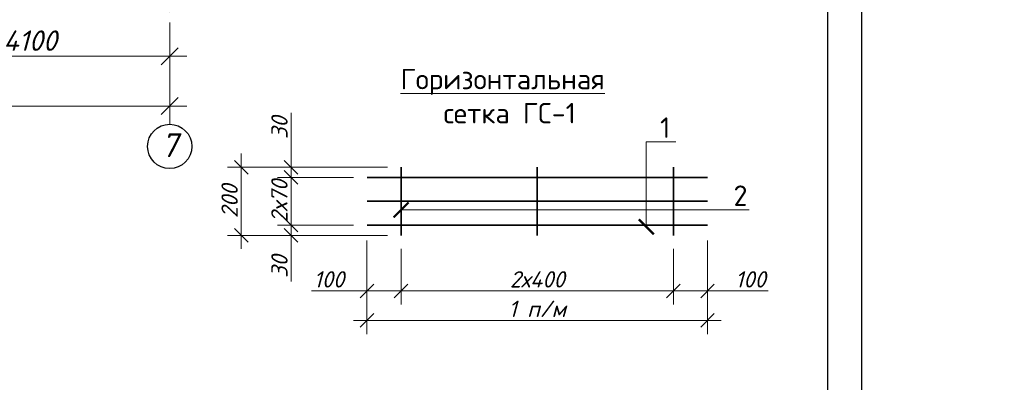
# Model space of a CAD drawing. Header units: millimetres. Extents: x 363306 to 7757304, y 1022887 to 1207196.
# Tile 227 of 256: x 1130347 to 1144804, y 1069542 to 1074864. Entities that reach past the tile are written whole.
import ezdxf
from ezdxf import colors
from ezdxf.entities.mleader import LeaderData, LeaderLine
from ezdxf.math import Vec2, Vec3

# ---------------------------------------------------------------- set-up
doc = ezdxf.new("R2010")
doc.units = ezdxf.units.MM
doc.linetypes.add('ACAD_ISO10W100', pattern=[18, 12, -3, 0, -3])
for name, color, linetype in [('0 @ 100', 7, 'Continuous'), ('kcd_tx', 7, 'Continuous'), ('O3SAD', 1, 'Continuous')]:
    doc.layers.add(name, color=color, linetype=linetype)
doc.layers.add('PLAN', color=250, linetype='Continuous', lineweight=25)
doc.styles.add('iso', font='isocpeur.TTF')
doc.styles.get("Standard").update_dxf_attribs({"font": 'isocpeui.ttf'})
doc.styles.add('ГОСТ 2.304', font='isocpeui.ttf')
doc.dimstyles.new('12121212', dxfattribs={"dimtxt": 200, "dimasz": 200, "dimexe": 200, "dimexo": 100, "dimgap": 100, "dimtad": 1, "dimdec": 0, "dimzin": 0, "dimdsep": 46, "dimtxsty": 'Standard', "dimblk": 'OBLIQUE', "dimcen": 200, "dimdle": 200, "dimclrd": 5, "dimclre": 5, "dimclrt": 5, "dimadec": 0, "dimazin": 0, "dimtfac": 1, "dimtdec": 0, "dimtofl": 0, "dimtmove": 1, "dimatfit": 3, "dimldrblk": 'OBLIQUE', "dimfxl": 0, "dimtolj": 1, "dimtzin": 0, "dimlwd": 9, "dimlwe": 9, "dimarcsym": 0})
doc.dimstyles.new('Санжар', dxfattribs={"dimtxt": 240, "dimasz": 200, "dimexe": 200, "dimexo": 200, "dimgap": 50, "dimtad": 1, "dimdec": 0, "dimtxsty": 'Standard', "dimblk": 'OBLIQUE', "dimcen": 2.5, "dimdle": 200, "dimclrd": 152, "dimclre": 152, "dimclrt": 152, "dimadec": 0, "dimazin": 0, "dimtfac": 1, "dimtdec": 0, "dimtmove": 0, "dimatfit": 3, "dimldrblk": 'OBLIQUE', "dimfxl": 0, "dimlwd": 0, "dimlwe": 0, "dimarcsym": 0})

# ---------------------------------------------------------------- blocks, each defined once
blk = doc.blocks.new('_Oblique')
at = {"color": 0, "linetype": 'ByBlock', "lineweight": -2}
blk.add_line((-0.5, -0.5), (0.5, 0.5), dxfattribs=at)
blk = doc.blocks.new('*D813')
at = {"color": 5, "lineweight": 9, "transparency": 16777216}
for p, q in [((1128449, 1074545), (1128449, 1074077)), ((1132549, 1074545), (1132549, 1074077)), ((1128199, 1074327), (1132799, 1074327))]:
    blk.add_line(p, q, dxfattribs=at)
at = {"layer": 'Defpoints', "color": 0, "lineweight": 25, "transparency": 16777216}
for p in [(1128449, 1074645), (1132549, 1074645), (1132549, 1074327)]:
    blk.add_point(p, dxfattribs=at)
at = {"color": 5, "lineweight": 9, "transparency": 16777216, "xscale": 250, "yscale": 250, "zscale": 250, "rotation": 180}
blk.add_blockref('_Oblique', (1128449, 1074327), dxfattribs=at)
at = {"color": 5, "lineweight": 9, "transparency": 16777216, "xscale": 250, "yscale": 250, "zscale": 250}
blk.add_blockref('_Oblique', (1132549, 1074327), dxfattribs=at)
at = {"color": 5, "lineweight": 40, "transparency": 16777216, "insert": (1130499, 1074557), "char_height": 300, "attachment_point": 5}
blk.add_mtext('\\A1;4100', dxfattribs=at)
blk = doc.blocks.new('*D814')
at = {"color": 5, "lineweight": 9, "transparency": 16777216}
for p, q in [((1106249, 1074322), (1106249, 1073347)), ((1132549, 1074322), (1132549, 1073347)), ((1105999, 1073597), (1132799, 1073597))]:
    blk.add_line(p, q, dxfattribs=at)
at = {"layer": 'Defpoints', "color": 0, "lineweight": 25, "transparency": 16777216}
for p in [(1106249, 1074422), (1132549, 1074422), (1132549, 1073597)]:
    blk.add_point(p, dxfattribs=at)
at = {"color": 5, "lineweight": 9, "transparency": 16777216, "xscale": 250, "yscale": 250, "zscale": 250, "rotation": 180}
blk.add_blockref('_Oblique', (1106249, 1073597), dxfattribs=at)
at = {"color": 5, "lineweight": 9, "transparency": 16777216, "xscale": 250, "yscale": 250, "zscale": 250}
blk.add_blockref('_Oblique', (1132549, 1073597), dxfattribs=at)
at = {"color": 5, "lineweight": 40, "transparency": 16777216, "insert": (1119399, 1073827), "char_height": 300, "attachment_point": 5}
blk.add_mtext('\\A1;26300', dxfattribs=at)
blk = doc.blocks.new('*D954')
at = {"layer": 'Defpoints', "color": 0, "lineweight": 25, "transparency": 16777216}
for p in [(1135446, 1071824), (1135946, 1071699), (1135946, 1070883)]:
    blk.add_point(p, dxfattribs=at)
at = {"layer": 'kcd_tx', "lineweight": 0, "transparency": 16777216}
for p, q in [((1135446, 1071624), (1135446, 1070683)), ((1135946, 1071499), (1135946, 1070683)), ((1134629, 1070883), (1135446, 1070883)), ((1135246, 1070883), (1136146, 1070883))]:
    blk.add_line(p, q, dxfattribs=at)
at = {"layer": 'kcd_tx', "lineweight": 0, "transparency": 16777216, "xscale": 200, "yscale": 200, "zscale": 200, "rotation": 180}
blk.add_blockref('_Oblique', (1135446, 1070883), dxfattribs=at)
at = {"layer": 'kcd_tx', "lineweight": 0, "transparency": 16777216, "xscale": 200, "yscale": 200, "zscale": 200}
blk.add_blockref('_Oblique', (1135946, 1070883), dxfattribs=at)
at = {"layer": 'kcd_tx', "lineweight": 0, "transparency": 16777216, "insert": (1134887, 1071053), "char_height": 240, "attachment_point": 5, "bg_fill": 3, "box_fill_scale": 1.1, "bg_fill_color": 256, "bg_fill_true_color": 13158600, "bg_fill_transparency": 0}
blk.add_mtext('100', dxfattribs=at)
blk = doc.blocks.new('*D955')
at = {"layer": 'Defpoints', "color": 0, "lineweight": 25, "transparency": 16777216}
for p in [(1135946, 1071699), (1139946, 1071699), (1139946, 1070883)]:
    blk.add_point(p, dxfattribs=at)
at = {"layer": 'kcd_tx', "lineweight": 0, "transparency": 16777216}
for p, q in [((1135946, 1071499), (1135946, 1070683)), ((1139946, 1071499), (1139946, 1070683)), ((1135746, 1070883), (1140146, 1070883))]:
    blk.add_line(p, q, dxfattribs=at)
at = {"layer": 'kcd_tx', "lineweight": 0, "transparency": 16777216, "xscale": 200, "yscale": 200, "zscale": 200, "rotation": 180}
blk.add_blockref('_Oblique', (1135946, 1070883), dxfattribs=at)
at = {"layer": 'kcd_tx', "lineweight": 0, "transparency": 16777216, "xscale": 200, "yscale": 200, "zscale": 200}
blk.add_blockref('_Oblique', (1139946, 1070883), dxfattribs=at)
at = {"layer": 'kcd_tx', "lineweight": 0, "transparency": 16777216, "insert": (1137946, 1071053), "char_height": 240, "attachment_point": 5, "bg_fill": 3, "box_fill_scale": 1.1, "bg_fill_color": 256, "bg_fill_true_color": 13158600, "bg_fill_transparency": 0}
blk.add_mtext('2х400', dxfattribs=at)
blk = doc.blocks.new('*D956')
at = {"layer": 'Defpoints', "color": 0, "lineweight": 25, "transparency": 16777216}
for p in [(1140446, 1071824), (1139946, 1071699), (1140446, 1070883)]:
    blk.add_point(p, dxfattribs=at)
at = {"layer": 'kcd_tx', "lineweight": 0, "transparency": 16777216}
for p, q in [((1140446, 1071624), (1140446, 1070683)), ((1139946, 1071499), (1139946, 1070683)), ((1139746, 1070883), (1140646, 1070883)), ((1141335, 1070883), (1140446, 1070883))]:
    blk.add_line(p, q, dxfattribs=at)
at = {"layer": 'kcd_tx', "lineweight": 0, "transparency": 16777216, "xscale": 200, "yscale": 200, "zscale": 200, "rotation": 180}
blk.add_blockref('_Oblique', (1139946, 1070883), dxfattribs=at)
at = {"layer": 'kcd_tx', "lineweight": 0, "transparency": 16777216, "xscale": 200, "yscale": 200, "zscale": 200}
blk.add_blockref('_Oblique', (1140446, 1070883), dxfattribs=at)
at = {"layer": 'kcd_tx', "lineweight": 0, "transparency": 16777216, "insert": (1141077, 1071053), "char_height": 240, "attachment_point": 5, "bg_fill": 3, "box_fill_scale": 1.1, "bg_fill_color": 256, "bg_fill_true_color": 13158600, "bg_fill_transparency": 0}
blk.add_mtext('100', dxfattribs=at)
blk = doc.blocks.new('*D957')
at = {"layer": 'Defpoints', "color": 0, "lineweight": 25, "transparency": 16777216}
for p in [(1135446, 1071115), (1140446, 1071115), (1140446, 1070450)]:
    blk.add_point(p, dxfattribs=at)
at = {"layer": 'kcd_tx', "lineweight": 0, "transparency": 16777216}
for p, q in [((1135446, 1070915), (1135446, 1070250)), ((1140446, 1070915), (1140446, 1070250)), ((1135246, 1070450), (1140646, 1070450))]:
    blk.add_line(p, q, dxfattribs=at)
at = {"layer": 'kcd_tx', "lineweight": 0, "transparency": 16777216, "xscale": 200, "yscale": 200, "zscale": 200, "rotation": 180}
blk.add_blockref('_Oblique', (1135446, 1070450), dxfattribs=at)
at = {"layer": 'kcd_tx', "lineweight": 0, "transparency": 16777216, "xscale": 200, "yscale": 200, "zscale": 200}
blk.add_blockref('_Oblique', (1140446, 1070450), dxfattribs=at)
at = {"layer": 'kcd_tx', "lineweight": 0, "transparency": 16777216, "insert": (1137946, 1070620), "char_height": 240, "attachment_point": 5, "bg_fill": 3, "box_fill_scale": 1.1, "bg_fill_color": 256, "bg_fill_true_color": 13158600, "bg_fill_transparency": 0}
blk.add_mtext('1 п/м', dxfattribs=at)
blk = doc.blocks.new('_ArchTick')
at = {"color": 0, "linetype": 'ByBlock', "const_width": 0.15}
blk.add_lwpolyline([(-0.5, -0.5), (0.5, 0.5)], dxfattribs=at)
blk = doc.blocks.new('*D1014')
at = {"layer": 'Defpoints', "color": 0, "lineweight": 25, "transparency": 16777216}
for p in [(1133599, 1072699), (1135946, 1072699), (1135946, 1071699)]:
    blk.add_point(p, dxfattribs=at)
at = {"layer": 'kcd_tx', "lineweight": 0, "transparency": 16777216}
for p, q in [((1133599, 1071499), (1133599, 1072899)), ((1135746, 1072699), (1133399, 1072699)), ((1135746, 1071699), (1133399, 1071699))]:
    blk.add_line(p, q, dxfattribs=at)
at = {"layer": 'kcd_tx', "lineweight": 0, "transparency": 16777216, "xscale": 200, "yscale": 200, "zscale": 200}
for p, rotation in [((1133599, 1072699), 90), ((1133599, 1071699), 270)]:
    blk.add_blockref('_Oblique', p, dxfattribs=dict(at, rotation=rotation))
at = {"layer": 'kcd_tx', "lineweight": 0, "transparency": 16777216, "insert": (1133429, 1072199), "char_height": 240, "attachment_point": 5, "rotation": 90, "bg_fill": 3, "box_fill_scale": 1.1, "bg_fill_color": 256, "bg_fill_true_color": 13158600, "bg_fill_transparency": 0}
blk.add_mtext('200', dxfattribs=at)
blk = doc.blocks.new('*D1015')
at = {"layer": 'Defpoints', "color": 0, "lineweight": 25, "transparency": 16777216}
for p in [(1134331, 1071849), (1135446, 1071849), (1135946, 1071699)]:
    blk.add_point(p, dxfattribs=at)
at = {"layer": 'kcd_tx', "lineweight": 0, "transparency": 16777216}
for p, q in [((1134331, 1071499), (1134331, 1072049)), ((1135246, 1071849), (1134131, 1071849)), ((1135746, 1071699), (1134131, 1071699)), ((1134331, 1071023), (1134331, 1071699))]:
    blk.add_line(p, q, dxfattribs=at)
at = {"layer": 'kcd_tx', "lineweight": 0, "transparency": 16777216, "xscale": 200, "yscale": 200, "zscale": 200}
for p, rotation in [((1134331, 1071849), 90), ((1134331, 1071699), 270)]:
    blk.add_blockref('_Oblique', p, dxfattribs=dict(at, rotation=rotation))
at = {"layer": 'kcd_tx', "lineweight": 0, "transparency": 16777216, "insert": (1134161, 1071241), "char_height": 240, "attachment_point": 5, "rotation": 90, "bg_fill": 3, "box_fill_scale": 1.1, "bg_fill_color": 256, "bg_fill_true_color": 13158600, "bg_fill_transparency": 0}
blk.add_mtext('30', dxfattribs=at)
blk = doc.blocks.new('*D1016')
at = {"layer": 'Defpoints', "color": 0, "lineweight": 25, "transparency": 16777216}
for p in [(1134331, 1072549), (1135446, 1072549), (1135446, 1071849)]:
    blk.add_point(p, dxfattribs=at)
at = {"layer": 'kcd_tx', "lineweight": 0, "transparency": 16777216}
for p, q in [((1134331, 1071649), (1134331, 1072749)), ((1135246, 1072549), (1134131, 1072549)), ((1135246, 1071849), (1134131, 1071849))]:
    blk.add_line(p, q, dxfattribs=at)
at = {"layer": 'kcd_tx', "lineweight": 0, "transparency": 16777216, "insert": (1134160, 1072199), "char_height": 240, "attachment_point": 5, "rotation": 90, "bg_fill": 3, "box_fill_scale": 1.1, "bg_fill_color": 256, "bg_fill_true_color": 13158600, "bg_fill_transparency": 0}
blk.add_mtext('2х70', dxfattribs=at)
at = {"layer": 'kcd_tx', "lineweight": 0, "transparency": 16777216, "xscale": 200, "yscale": 200, "zscale": 200}
for p, rotation in [((1134331, 1072549), 90), ((1134331, 1071849), 270)]:
    blk.add_blockref('_Oblique', p, dxfattribs=dict(at, rotation=rotation))
blk = doc.blocks.new('*D1017')
at = {"layer": 'Defpoints', "color": 0, "lineweight": 25, "transparency": 16777216}
for p in [(1134331, 1072699), (1135946, 1072699), (1135446, 1072549)]:
    blk.add_point(p, dxfattribs=at)
at = {"layer": 'kcd_tx', "lineweight": 0, "transparency": 16777216}
for p, q in [((1134331, 1073497), (1134331, 1072699)), ((1134331, 1072349), (1134331, 1072899)), ((1135746, 1072699), (1134131, 1072699)), ((1135246, 1072549), (1134131, 1072549))]:
    blk.add_line(p, q, dxfattribs=at)
at = {"layer": 'kcd_tx', "lineweight": 0, "transparency": 16777216, "xscale": 200, "yscale": 200, "zscale": 200}
for p, rotation in [((1134331, 1072699), 90), ((1134331, 1072549), 270)]:
    blk.add_blockref('_Oblique', p, dxfattribs=dict(at, rotation=rotation))
at = {"layer": 'kcd_tx', "lineweight": 0, "transparency": 16777216, "insert": (1134161, 1073279), "char_height": 240, "attachment_point": 5, "rotation": 90, "bg_fill": 3, "box_fill_scale": 1.1, "bg_fill_color": 256, "bg_fill_true_color": 13158600, "bg_fill_transparency": 0}
blk.add_mtext('30', dxfattribs=at)

msp = doc.modelspace()

# ---------------------------------------------------------------- linework, layer by layer
at = {"color": 1, "linetype": 'ACAD_ISO10W100', "lineweight": 9, "ltscale": 50}
msp.add_line((1132548.97, 1084724.876), (1132548.97, 1073329.861), dxfattribs=at)
at = {"lineweight": 30}
msp.add_lwpolyline([(1102706.348, 1088178.072), (1142206.348, 1088178.072), (1142206.348, 1059478.072), (1102706.348, 1059478.072)], close=True, dxfattribs=at)
at = {"color": 96, "lineweight": 35, "ltscale": 10, "elevation": 0}
for points in [[(1135946.299, 1072699.149), (1135946.299, 1071699.149)], [(1137946.299, 1072699.149), (1137946.299, 1071699.149)], [(1139946.299, 1072699.149), (1139946.299, 1071699.149)], [(1135446.299, 1072549.149), (1140446.299, 1072549.149)], [(1135446.299, 1072199.149), (1140446.299, 1072199.149)], [(1135446.299, 1071849.149), (1140446.299, 1071849.149)]]:
    msp.add_lwpolyline(points, dxfattribs=at)
at = {"layer": 'O3SAD', "color": 1}
msp.add_lwpolyline([(1100706.348, 1088678.072), (1142706.348, 1088678.072), (1142706.348, 1058978.072), (1100706.348, 1058978.072)], close=True, dxfattribs=at)
at = {"layer": 'PLAN', "color": 158, "lineweight": 30}
msp.add_circle((1132548.97, 1073004.976), 324.885, dxfattribs=at)

# ---------------------------------------------------------------- texts
at = {"lineweight": 9, "insert": (1135481.247, 1074142.755, 0), "char_height": 300, "width": 5098.88054, "attachment_point": 1, "style": 'iso'}
msp.add_mtext('\\pi457.168;{\\LГоризонтальная} \\P\\pi1088.684;сетка ГС-1', dxfattribs=at)
at = {"layer": '0 @ 100', "color": 7, "insert": (761996.908, 1075986.433), "char_height": 318.940213, "width": 19697.5359, "attachment_point": 4, "style": 'ГОСТ 2.304'}
msp.add_mtext('\\pi5457.36288;{\\fISOCPEUR|b1|i1|c204|p34;Характеристика участка строительства:\\P\\pi0;\\P}Расчетная зимняя температура воздух 15 °С.\\PСкоростной напор ветра   - 38кг/м2.\\PВес снегового покрова    - 50кг/м2.\\PКлассификация зданий по функциональной пожарной опасности - Ф 4.1 \\PКоэффициент надежности по назначению - 0.95\\P\\P^IПроектом разработано подъёмник для мало мобильных граждан населения грузоподъемностью 250 кг. скоростью 0,25 см/с. Двери шахт подъёмника противопожарные с пределом огнестойкости El 30. Подъёмники оборудованы кабинами габаритами 1500х1500 мм, ширина дверей кабины обеспечивает проезд инвалидной коляски. Для экстренных случаев подъёмник оснащен дополнительным аккумулятором и механическим спуском для безопасного спуска пассажира в нулевую отметку. Так же в дверях подъёмника установлены замки датчики которые открываются с ключевыми картами, чтобы открыть двери подъёмника.\\P^IС внешней и внутренней стороны наружных стен предусмотрено обшивка из аквапанелей толщиной 12,5мм с утеплением из минераловатной ваты на кварцевой основе, А =0,040 Вт/мС, толщиной 100мм. (по теплотехническому расчету). Наружная отделка из органическое стекло.\\P^IПодрядчик обязан предоставить заказчику сертификаты соответствия и пожарной безопасности на фасадную систему и все применяемые в данной системе материалы и изделия.\\PКонструкции, изделия и материалы применены по действующим стандартам, ТУ, сертификатам. На путях эвакуации используются отделочные материалы, соответствующие требованиям п. 5.25 ШНК 2.01.02-04.\\PОтделка стен с внутренней стороны окраска водоэмульсионными красками светлых тонов. Во внутренней и наружной отделке использованы современные отделочные материалы используемые на территории Республики Узбекистан.\\P^IКрыша - скатная из металлических профилированных листов с полимерными покрытиями с обеих сторон толщ.0,55мм по металлическим конструкциям.\\P^IПо периметру наружных стен устраивается бетонная отмостка. Бетон кл.В 7,5 шириной 1000 мм, толщиной 50 мм по гравийному основанию толщиной 100 мм -150 мм.\\P^IВсе строительно-монтажные работы вести согласно указаний соответствующих строительных норм и проекта производства работ (П.П.Р.) на основании ШНК 3.01.01 - 03 и КМК 3.01.02 - 00.', dxfattribs=at)
at = {"layer": 'PLAN', "lineweight": 30, "insert": (1132664.753, 1073197.764), "char_height": 350, "width": 338.65741, "attachment_point": 3}
msp.add_mtext('7', dxfattribs=at)

# ---------------------------------------------------------------- dimensions: what is measured, and where the dimension line sits
at = {"color": 12, "lineweight": 40}
for base, p1, p2, picture, middle in [((1132548.97, 1074326.988), (1128448.97, 1074645.474), (1132548.97, 1074645.474), '*D813', (1130498.97, 1074556.988)), ((1132548.97, 1073596.795), (1106248.97, 1074422.236), (1132548.97, 1074422.236), '*D814', (1119398.97, 1073826.795))]:
    dim = msp.add_linear_dim(base=base, p1=p1, p2=p2, dimstyle='12121212', override={"dimtxt": 300, "dimasz": 250, "dimexe": 250, "dimgap": 80, "dimdle": 250}, dxfattribs=at)
    dim.commit()
    dim.dimension.update_dxf_attribs({"geometry": picture, "text_midpoint": middle})

# ---------------------------------------------------------------- leaders
at = {"lineweight": 9}
ml = msp.add_multileader_mtext('Standard', dxfattribs=at)
ml.set_content('2', color=256, style='iso')
ml.set_leader_properties(color=256, lineweight=0)
ml.set_arrow_properties(name='ARCHTICK')
ml.build(insert=Vec2(0, 0))
ml.multileader.update_dxf_attribs({"text_left_attachment_type": 6, "text_right_attachment_type": 6, "dogleg_length": 200, "arrow_head_size": 220})
ctx = ml.context
ctx.base_point, ctx.char_height, ctx.arrow_head_size, ctx.plane_origin = Vec3(1140825.786, 1072071.47, 0), 300, 220, Vec3(1135946.299, 1072071.47, 0)
ctx.left_attachment, ctx.right_attachment = 6, 6
notes = []
notes.append((ctx, [(0, (1, 1, 0), (1140625.786, 1072071.47, 0), (1, 0), 200, [(2, [(1135946.299, 1072071.47, 0), (1137946.299, 1072071.47, 0), (1139946.299, 1072071.47, 0)], 0, [])])]))
ctx.mtext.insert, ctx.mtext.flow_direction = Vec3(1140827.786, 1072431.47, 0), 5
for ctx, leaders in notes:
    for number, flags, end, landing, length, lines in leaders:
        leader = LeaderData()
        leader.index, (leader.has_last_leader_line, leader.has_dogleg_vector, leader.attachment_direction) = number, flags
        leader.last_leader_point, leader.dogleg_vector, leader.dogleg_length = Vec3(end), Vec3(landing), length
        for number, points, colour, breaks in lines:
            line = LeaderLine()
            line.index, line.vertices, line.color, line.breaks = number, Vec3.list(points), colors.encode_raw_color(colour), breaks
            leader.lines.append(line)
        ctx.leaders.append(leader)

# ---------------------------------------------------------------- next in the draw order: dimensions: what is measured, and where the dimension line sits
at = {"layer": 'kcd_tx', "color": 18, "lineweight": 0, "true_color": 0x000000}
dim = msp.add_linear_dim(base=(1135946.299, 1070882.774, 0), p1=(1135446.299, 1071824.149, 0), p2=(1135946.299, 1071699.149, 0), dimstyle='Санжар', override={"dimlfac": 0.2, "dimclrd": 256, "dimclre": 256, "dimclrt": 256, "dimtmove": 1, "dimfxl": 1.25, "dimtfill": 1, "dimarcsym": 2}, dxfattribs=at)
dim.commit()
dim.dimension.update_dxf_attribs({"geometry": '*D954', "text_midpoint": (1134886.526, 1070882.774, 0), "dimtype": 160})

# ---------------------------------------------------------------- next in the draw order: dimensions: what is measured, and where the dimension line sits
dim = msp.add_linear_dim(base=(1139946.299, 1070882.774, 0), p1=(1135946.299, 1071699.149, 0), p2=(1139946.299, 1071699.149, 0), text='2х400', dimstyle='Санжар', override={"dimlfac": 0.2, "dimclrd": 256, "dimclre": 256, "dimclrt": 256, "dimtmove": 1, "dimfxl": 1.25, "dimtfill": 1, "dimarcsym": 2}, dxfattribs=at)
dim.commit()
dim.dimension.update_dxf_attribs({"geometry": '*D955', "text_midpoint": (1137946.299, 1071052.774, 0)})

# ---------------------------------------------------------------- next in the draw order: dimensions: what is measured, and where the dimension line sits
dim = msp.add_linear_dim(base=(1133599.472, 1072699.149, 0), p1=(1135946.299, 1071699.149, 0), p2=(1135946.299, 1072699.149, 0), angle=90, dimstyle='Санжар', override={"dimlfac": 0.2, "dimclrd": 256, "dimclre": 256, "dimclrt": 256, "dimfxl": 1.25, "dimtfill": 1, "dimarcsym": 2}, dxfattribs=at)
dim.commit()
dim.dimension.update_dxf_attribs({"geometry": '*D1014', "text_midpoint": (1133429.472, 1072199.149, 0)})
dim = msp.add_linear_dim(base=(1140446.299, 1070882.774, 0), p1=(1139946.299, 1071699.149, 0), p2=(1140446.299, 1071824.149, 0), dimstyle='Санжар', override={"dimlfac": 0.2, "dimclrd": 256, "dimclre": 256, "dimclrt": 256, "dimtmove": 1, "dimfxl": 1.25, "dimtfill": 1, "dimarcsym": 2}, dxfattribs=at)
dim.commit()
dim.dimension.update_dxf_attribs({"geometry": '*D956', "text_midpoint": (1141076.843, 1070935.724, 0), "dimtype": 160})

# ---------------------------------------------------------------- next in the draw order: dimensions: what is measured, and where the dimension line sits
dim = msp.add_linear_dim(base=(1140446.299, 1070450.309, 0), p1=(1135446.299, 1071114.679, 0), p2=(1140446.299, 1071114.679, 0), text='1 п/м', dimstyle='Санжар', override={"dimlfac": 0.2, "dimclrd": 256, "dimclre": 256, "dimclrt": 256, "dimtmove": 1, "dimfxl": 1.25, "dimtfill": 1, "dimarcsym": 2}, dxfattribs=at)
dim.commit()
dim.dimension.update_dxf_attribs({"geometry": '*D957', "text_midpoint": (1137946.299, 1070620.309, 0)})

# ---------------------------------------------------------------- next in the draw order: leaders
at = {"lineweight": 9}
ml = msp.add_multileader_mtext('Standard', dxfattribs=at)
ml.set_content('1', color=256, style='iso')
ml.set_leader_properties(color=256, lineweight=0)
ml.set_arrow_properties(name='ARCHTICK')
ml.build(insert=Vec2(0, 0))
ml.multileader.update_dxf_attribs({"text_left_attachment_type": 6, "text_right_attachment_type": 6, "dogleg_length": 200, "arrow_head_size": 220})
ctx = ml.context
ctx.base_point, ctx.char_height, ctx.arrow_head_size, ctx.plane_origin = Vec3(1139747.22, 1073070.612, 0), 300, 220, Vec3(1139547.22, 1071574.149, 0)
ctx.left_attachment, ctx.right_attachment = 6, 6
notes = []
notes.append((ctx, [(0, (1, 1, 0), (1139547.22, 1073070.612, 0), (1, 0), 200, [(3, [(1139547.22, 1071824.149, 0), (1139547.22, 1072574.149, 0), (1139547.22, 1072574.149, 0), (1139547.22, 1072199.149, 0)], 0, [])])]))
ctx.mtext.insert, ctx.mtext.flow_direction = Vec3(1139749.22, 1073430.612, 0), 5
for ctx, leaders in notes:
    for number, flags, end, landing, length, lines in leaders:
        leader = LeaderData()
        leader.index, (leader.has_last_leader_line, leader.has_dogleg_vector, leader.attachment_direction) = number, flags
        leader.last_leader_point, leader.dogleg_vector, leader.dogleg_length = Vec3(end), Vec3(landing), length
        for number, points, colour, breaks in lines:
            line = LeaderLine()
            line.index, line.vertices, line.color, line.breaks = number, Vec3.list(points), colors.encode_raw_color(colour), breaks
            leader.lines.append(line)
        ctx.leaders.append(leader)

# ---------------------------------------------------------------- next in the draw order: dimensions: what is measured, and where the dimension line sits
at = {"layer": 'kcd_tx', "color": 18, "lineweight": 0, "true_color": 0x000000}
dim = msp.add_linear_dim(base=(1134331.28, 1071849.149, 0), p1=(1135946.299, 1071699.149, 0), p2=(1135446.299, 1071849.149, 0), angle=90, dimstyle='Санжар', override={"dimlfac": 0.2, "dimclrd": 256, "dimclre": 256, "dimclrt": 256, "dimtmove": 1, "dimfxl": 1.25, "dimtfill": 1, "dimarcsym": 2}, dxfattribs=at)
dim.commit()
dim.dimension.update_dxf_attribs({"geometry": '*D1015', "text_midpoint": (1134374.603, 1071241.186, 0), "dimtype": 160})

# ---------------------------------------------------------------- next in the draw order: dimensions: what is measured, and where the dimension line sits
dim = msp.add_linear_dim(base=(1134331.28, 1072549.149, 0), p1=(1135446.299, 1071849.149, 0), p2=(1135446.299, 1072549.149, 0), angle=90, text='2х70', dimstyle='Санжар', override={"dimlfac": 0.2, "dimclrd": 256, "dimclre": 256, "dimclrt": 256, "dimtmove": 1, "dimfxl": 1.25, "dimtfill": 1, "dimarcsym": 2}, dxfattribs=at)
dim.commit()
dim.dimension.update_dxf_attribs({"geometry": '*D1016', "text_midpoint": (1134331.28, 1072199.149, 0), "dimtype": 160})

# ---------------------------------------------------------------- next in the draw order: dimensions: what is measured, and where the dimension line sits
dim = msp.add_linear_dim(base=(1134331.28, 1072699.149, 0), p1=(1135446.299, 1072549.149, 0), p2=(1135946.299, 1072699.149, 0), angle=90, dimstyle='Санжар', override={"dimlfac": 0.2, "dimclrd": 256, "dimclre": 256, "dimclrt": 256, "dimtmove": 1, "dimfxl": 1.25, "dimtfill": 1, "dimarcsym": 2}, dxfattribs=at)
dim.commit()
dim.dimension.update_dxf_attribs({"geometry": '*D1017', "text_midpoint": (1134378.726, 1073279.231, 0), "dimtype": 160})

doc.saveas('drawing.dxf')
